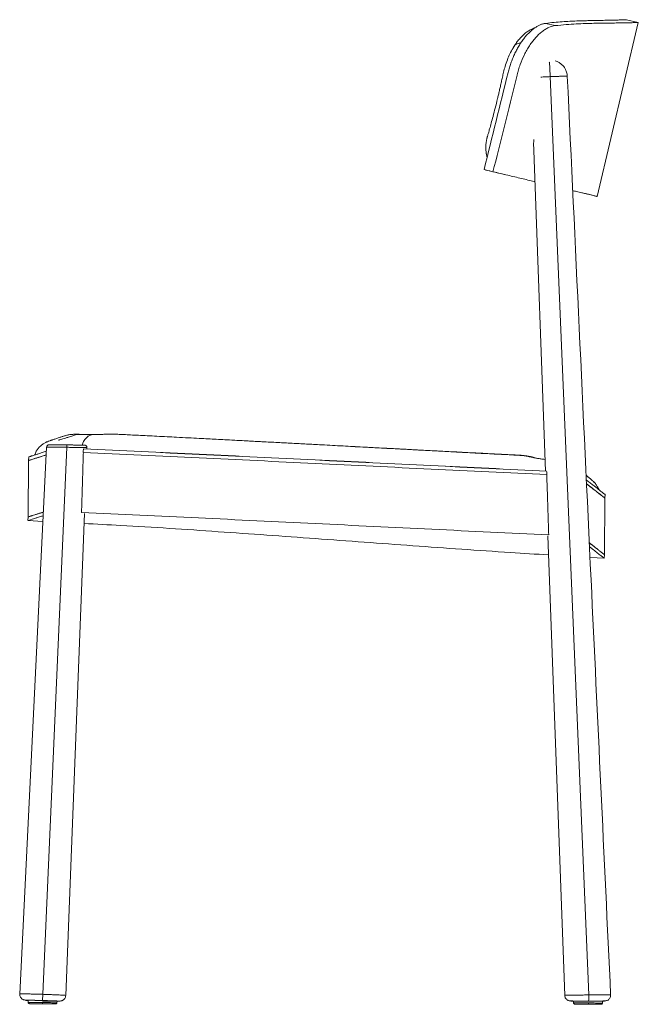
# Model space of a CAD drawing. Header units: millimetres. Extents: x -48 to 465, y -23 to 794.
import ezdxf

# ---------------------------------------------------------------- set-up
doc = ezdxf.new("R2010")
doc.units = ezdxf.units.MM

msp = doc.modelspace()

# ---------------------------------------------------------------- linework, layer by layer
at = {"color": 7, "linetype": 'Continuous', "lineweight": 15}
for p, q in [((465.35, 791.82), (455.68, 794.11)), ((388.48, 791.09), (396.54, 789.18)), ((431.28, 647.5), (465.46, 791.76)), ((392.31, 746.85), (424.44, -15.06)), ((378.69, 685.54), (388.44, 419.64)), ((337.45, 669.73), (344.89, 667.97)), ((421.55, 649.8), (431.28, 647.5)), ((-22.78, 444.74), (-22.72, 444.74)), ((-8.77, 439.32), (-8.76, 441.28)), ((-25.47, 439.5), (-47.73, -14.29)), ((-8.77, 439.32), (-28.66, -14.55)), ((4.84, 435.05), (4.96, 435.03)), ((5.07, 438.04), (5.15, 438.02)), ((7.89, 437.91), (7.93, 439.07)), ((-40.41, 428.41), (-40.86, 381.56)), ((-40.28, 431.42), (-40.41, 428.4)), ((-40.41, 428.4), (-40.41, 428.39)), ((427.55, 411.53), (427.64, 411.46)), ((437.38, 350.21), (437.8, 397.05)), ((437.8, 397.05), (437.97, 400.06)), ((-9.6, -15.47), (5.83, 384.51)), ((-40.86, 381.55), (-41, 378.54)), ((-40.86, 378.52), (-28.5, 377.87)), ((390.41, 365.94), (404.39, -15.39)), ((425.39, 347.94), (437.11, 347.22)), ((437.21, 347.2), (437.38, 350.21)), ((-28.66, -14.55), (-28.79, -19.66)), ((-40.88, -19.52), (-40.89, -21.29)), ((-16.89, -21.51), (-16.88, -20.16)), ((411.66, -20.2), (411.64, -21.6)), ((435.64, -21.87), (435.66, -20.22))]:
    msp.add_line(p, q, dxfattribs=at)
at = {"color": 144, "linetype": 'Continuous', "lineweight": 0}
for p, q in [((389.33, 419.54), (389.41, 419.59)), ((389.54, 416.55), (389.66, 416.61)), ((3.49, 385.24), (3.5, 385.36)), ((3.71, 388.22), (3.79, 388.21)), ((391.14, 366.66), (391.13, 366.78))]:
    msp.add_line(p, q, dxfattribs=at)
at = {"color": 7, "linetype": 'Continuous', "lineweight": 15, "flags": 128}
for points in [[(-40.88, -19.65), (-41.24, -19.61), (-41.37, -19.57), (-41.15, -19.54), (-40.57, -19.52), (-39.66, -19.51), (-38.43, -19.51), (-36.93, -19.52), (-35.2, -19.55), (-33.29, -19.58), (-31.25, -19.62), (-29.14, -19.68), (-27.03, -19.73), (-24.96, -19.8), (-23.02, -19.86), (-21.23, -19.93), (-19.67, -20), (-18.38, -20.06), (-17.38, -20.12), (-16.72, -20.17), (-16.41, -20.22), (-16.45, -20.25), (-16.86, -20.28), (-16.88, -20.28)], [(411.17, -20.21), (411.46, -20.2), (412.11, -20.2), (413.08, -20.19), (414.36, -20.19), (415.9, -20.19), (417.67, -20.19), (419.61, -20.19), (421.67, -20.19), (423.78, -20.19), (425.89, -20.19), (427.94, -20.2), (429.86, -20.2), (431.61, -20.2), (433.12, -20.21), (434.37, -20.21), (435.3, -20.22), (435.9, -20.22), (436.15, -20.23), (436.04, -20.23), (435.66, -20.24)], [(411.66, -20.21), (411.24, -20.21), (411.17, -20.21)]]:
    msp.add_lwpolyline(points, dxfattribs=at)
at = {"color": 7, "linetype": 'Continuous', "lineweight": 15}
msp.add_arc((399.16, -16.33), 25.32, 351.24666, 2.87718, dxfattribs=at)
for points, knots in [([(455.71, 794.1), (455.72, 794.1), (455.83, 794.1), (455.42, 794.09), (454.43, 794.05), (452.7, 793.98), (450.32, 793.9), (447.25, 793.8), (443.47, 793.7), (439, 793.61), (434.29, 793.52), (429.53, 793.44), (424.88, 793.35), (419.84, 793.23), (414.41, 793.06), (408.56, 792.82), (402.3, 792.46), (395.65, 791.95), (390.87, 791.37), (388.48, 791.09)], [0, 0, 0, 0, 0.006476, 0.075436, 0.144514, 0.213953, 0.283512, 0.354456, 0.425529, 0.496992, 0.568589, 0.621832, 0.67519, 0.728607, 0.782472, 0.836404, 0.890819, 0.945318, 1, 1, 1, 1]), ([(337.45, 669.73), (344.12, 696.59), (350.79, 723.45), (357.46, 750.31), (357.63, 750.96), (357.96, 752.25), (358.51, 754.18), (359.11, 756.1), (359.53, 757.36), (359.97, 758.63), (360.42, 759.88), (361.14, 761.74), (361.91, 763.57), (362.44, 764.77), (362.99, 765.96), (363.55, 767.14), (364.71, 769.45), (365.64, 771.11), (366.93, 773.28), (368.25, 775.37), (369.64, 777.32), (371.07, 779.19), (372.53, 780.97), (374.03, 782.58), (375.17, 783.7), (375.94, 784.43), (377.09, 785.45), (378.25, 786.38), (379.03, 786.96), (379.8, 787.5), (380.58, 788.02), (381.74, 788.71), (382.89, 789.32), (383.65, 789.67), (384.41, 789.99), (385.17, 790.29), (386.29, 790.64), (387.4, 790.91), (388.12, 791.04), (388.48, 791.09)], [-1474.445518, -1474.445518, -1474.445518, -1474.445518, -1389.100515, -1389.100515, -1389.100515, -1386.972009, -1384.843503, -1382.714996, -1380.58649, -1380.58649, -1378.457967, -1376.329445, -1374.200922, -1372.072399, -1372.072399, -1369.945736, -1367.819073, -1363.565746, -1363.565746, -1359.312468, -1355.05919, -1355.05919, -1350.805837, -1346.552485, -1346.552485, -1344.425775, -1342.299066, -1340.172356, -1338.045647, -1338.045647, -1335.918501, -1333.791356, -1331.66421, -1329.537065, -1329.537065, -1327.40819, -1325.279314, -1323.150439, -1321.021563, -1321.021563, -1321.021563, -1321.021563]), ([(396.54, 789.18), (394.75, 788.95), (392.93, 788.41), (390.15, 787.13), (389.22, 786.63), (387.35, 785.46), (386.42, 784.8), (383.66, 782.65), (381.87, 780.95), (379.7, 778.5), (379.26, 778), (378.42, 776.97), (378, 776.45), (376.77, 774.83), (375.98, 773.71), (374.44, 771.38), (373.7, 770.17), (372.63, 768.29), (372.28, 767.65), (371.59, 766.36), (371.26, 765.7), (369.63, 762.41), (368.47, 759.67), (367.2, 756.12), (366.95, 755.41), (366.47, 753.96), (366.24, 753.24), (365.8, 751.77), (365.59, 751.04), (365.29, 749.93), (365.2, 749.56), (365.01, 748.82), (364.91, 748.45), (364.08, 745.11), (357.44, 718.41), (350.8, 691.7), (344.89, 667.97)], [0, 0, 0, 0, 0.0625, 0.0625, 0.09375, 0.09375, 0.125, 0.125, 0.1875, 0.1875, 0.203125, 0.203125, 0.21875, 0.21875, 0.25, 0.25, 0.28125, 0.28125, 0.296875, 0.296875, 0.3125, 0.3125, 0.375, 0.375, 0.390625, 0.390625, 0.40625, 0.40625, 0.421875, 0.421875, 0.429687, 0.429687, 0.4375, 0.4375, 0.5, 1, 1, 1, 1]), ([(379.38, 787.14), (379.05, 787.02), (378.02, 786.64), (376.3, 785.95), (373.89, 784.58), (371.42, 782.74), (368.98, 780.51), (366.72, 778.06), (364.48, 775.27), (363.11, 773.19), (362.42, 772.14)], [0, 0, 0, 0, 0.0491135, 0.1539438, 0.2855312, 0.4407041, 0.5701484, 0.7105436, 0.8546737, 1, 1, 1, 1]), ([(379.76, 787.43), (379.65, 787.38), (379.12, 787.17), (378.29, 786.76), (377.62, 786.46), (377.36, 786.35)], [0, 0, 0, 0, 0.136592, 0.671083, 1, 1, 1, 1]), ([(465.35, 791.79), (465.38, 791.79), (465.48, 791.8), (464.57, 791.76), (462.63, 791.7), (459.59, 791.62), (455.54, 791.52), (450.88, 791.43), (445.86, 791.36), (440.74, 791.3), (435.02, 791.23), (428.65, 791.13), (421.65, 790.96), (413.95, 790.65), (405.66, 790.17), (399.58, 789.51), (396.54, 789.18)], [0, 0, 0, 0, 0.035197, 0.121413, 0.207399, 0.293385, 0.379371, 0.465586, 0.531155, 0.596827, 0.662816, 0.728915, 0.796323, 0.863862, 0.93184, 1, 1, 1, 1]), ([(362.36, 772), (362.07, 771.55), (360.84, 769.59), (358.92, 765.9), (356.72, 760.78), (354.97, 755.64), (353.68, 750.78), (352.73, 746.48), (351.88, 742.57), (351.04, 738.85), (350.22, 735.29), (349.43, 731.89), (348.27, 727.04), (346.79, 721.06), (345.03, 714.27), (343.49, 708.56), (342.2, 703.93), (341.19, 700.36), (340.54, 698.1), (340.16, 696.81), (339.96, 696.1), (339.77, 695.3), (339.56, 694.14), (339.16, 692.02), (338.9, 689.15), (338.93, 686.05), (339.19, 683.67), (339.53, 681.73), (339.83, 680.63), (340, 680.02)], [0, 0, 0, 0, 0.018189, 0.078032, 0.134743, 0.195512, 0.24742, 0.291209, 0.332456, 0.372032, 0.409943, 0.4462, 0.480813, 0.565128, 0.637921, 0.699274, 0.749232, 0.787807, 0.814997, 0.822683, 0.829831, 0.838578, 0.848568, 0.86801, 0.905668, 0.938771, 0.964092, 0.980133, 1, 1, 1, 1]), ([(362.39, 772.08), (362.24, 771.86), (361.95, 771.45), (361.71, 771), (361.6, 770.78)], [0, 0, 0, 0, 0.534292, 1, 1, 1, 1]), ([(406.57, 747.17), (406.43, 748.36), (406.16, 750.54), (404.95, 753.24), (403.69, 755.07), (402.62, 756.25), (401.81, 757.03), (401.16, 757.59), (399.94, 758.47), (398.4, 759.33), (397.08, 759.76), (396.6, 759.91)], [0, 0, 0, 0, 0.2062055, 0.3772056, 0.5043525, 0.599448, 0.6515387, 0.6976982, 0.761872, 0.9123874, 1, 1, 1, 1]), ([(442.51, -14.99), (437.09, 99.8), (425.12, 353.86), (413.14, 607.91), (406.57, 747.17)], [0, 0, 0, 0, 0.451846, 1, 1, 1, 1]), ([(339.24, 683.48), (339.24, 683.41), (339.27, 682.55), (339.56, 681.34), (339.87, 680.24), (339.97, 679.88)], [0, 0, 0, 0, 0.055971, 0.695053, 1, 1, 1, 1]), ([(337.45, 669.73), (341.67, 668.73), (347.66, 667.31), (352.97, 666.05), (354.53, 665.68)], [0, 0, 0, 0, 0.706005, 1, 1, 1, 1]), ([(344.89, 667.97), (349.04, 666.98), (357.33, 665.02), (368.55, 662.36), (376, 660.6), (379.4, 659.79), (379.64, 659.74)], [0, 0, 0, 0, 0.3248648, 0.6497213, 0.9755898, 1, 1, 1, 1]), ([(411.04, 652.29), (412.08, 652.05), (414.83, 651.4), (418.25, 650.59), (421.52, 649.81), (424.09, 649.2), (426.29, 648.68), (428.1, 648.25), (429.52, 647.92), (430.53, 647.68), (431.16, 647.53), (431.24, 647.51), (431.28, 647.5)], [0, 0, 0, 0, 0.077081, 0.204071, 0.302491, 0.401011, 0.499833, 0.598755, 0.698807, 0.798962, 0.899429, 1, 1, 1, 1]), ([(14.25, 449.95), (13.17, 449.95), (11.19, 449.94), (8.3, 449.95), (5.9, 449.99), (4.02, 450.02), (2.26, 450.07), (0.5, 450.11), (-1.2, 450.13), (-2.59, 450.11), (-3.63, 450.08), (-4.34, 450.05), (-4.92, 450.01), (-5.42, 449.97), (-5.9, 449.93), (-6.57, 449.83), (-7.76, 449.59), (-8.9, 449.29), (-10.17, 448.93), (-11.41, 448.56), (-12.64, 448.17), (-13.74, 447.82), (-15.32, 447.3), (-17.08, 446.7), (-18.56, 446.19), (-19.85, 445.76), (-20.69, 445.47), (-21.24, 445.28), (-21.6, 445.16), (-21.89, 445.06), (-22.15, 444.97), (-22.34, 444.91), (-22.44, 444.87), (-22.41, 444.87), (-22.41, 444.87)], [0, 0, 0, 0, 0.024921, 0.045436, 0.061307, 0.072535, 0.081085, 0.092768, 0.1033, 0.112883, 0.120668, 0.126383, 0.130021, 0.133706, 0.138459, 0.144425, 0.161974, 0.186433, 0.21915, 0.256247, 0.29298, 0.329352, 0.365373, 0.462636, 0.557122, 0.643942, 0.727837, 0.759996, 0.791965, 0.827367, 0.867346, 0.920885, 0.980846, 1, 1, 1, 1]), ([(8.22, 449.78), (7.35, 449.8), (6.47, 449.82), (5.12, 449.85), (4.67, 449.86), (3.76, 449.89), (3.3, 449.9), (2.73, 449.92), (2.62, 449.92), (2.39, 449.93), (2.28, 449.93), (1.95, 449.94), (1.74, 449.94), (1.33, 449.95), (1.14, 449.95), (0.77, 449.95), (0.6, 449.94), (0.27, 449.94), (0.12, 449.93), (-0.15, 449.92), (-0.27, 449.92), (-0.48, 449.9), (-0.57, 449.89), (-0.71, 449.87), (-0.76, 449.86), (-0.8, 449.85)], [0, 0, 0, 0, 0.25, 0.25, 0.375, 0.375, 0.5, 0.5, 0.53125, 0.53125, 0.5625, 0.5625, 0.625, 0.625, 0.6875, 0.6875, 0.75, 0.75, 0.8125, 0.8125, 0.875, 0.875, 0.9375, 0.9375, 1, 1, 1, 1]), ([(388.09, 429.26), (387.45, 429.34), (385.73, 429.54), (383.19, 429.9), (380.69, 430.3), (378.69, 430.68), (377.19, 431.01), (376.11, 431.28), (375.48, 431.47), (374.95, 431.62), (374.13, 431.8), (373.16, 432.01), (371.89, 432.19), (370.32, 432.39), (368.34, 432.58), (366.25, 432.7), (364.51, 432.79), (362.99, 432.87), (361.44, 432.95), (359.85, 433.03), (356.04, 433.23), (350.05, 433.54), (341.6, 433.97), (331.98, 434.47), (320.79, 435.05), (307.92, 435.73), (288.95, 436.73), (264.3, 438.04), (234.39, 439.64), (209.83, 440.96), (190.58, 441.98), (176.73, 442.72), (163.34, 443.44), (150.75, 444.1), (139.85, 444.68), (130.51, 445.18), (122.62, 445.59), (115.39, 445.97), (108.3, 446.34), (100.69, 446.74), (91.92, 447.19), (83.02, 447.65), (74.22, 448.09), (66.12, 448.5), (58.21, 448.9), (50.94, 449.26), (45.37, 449.54), (41.29, 449.74), (38.52, 449.88), (35.95, 450), (33.37, 450.13), (31, 450.24), (28.94, 450.29), (27.45, 450.3), (26.3, 450.29), (25.32, 450.27), (24.32, 450.23), (23.32, 450.15), (21.87, 450.08), (19.92, 450.02), (17.33, 449.97), (15.33, 449.96), (14.25, 449.95)], [0, 0, 0, 0, 0.005737, 0.015618, 0.025713, 0.032546, 0.039429, 0.045792, 0.047886, 0.050373, 0.053846, 0.058408, 0.062281, 0.065916, 0.07238, 0.078134, 0.081976, 0.085857, 0.089842, 0.093926, 0.09811, 0.119236, 0.140254, 0.163345, 0.193537, 0.226664, 0.262726, 0.340039, 0.417051, 0.493714, 0.529733, 0.565677, 0.600749, 0.633166, 0.662861, 0.684962, 0.705269, 0.723782, 0.740763, 0.759933, 0.782509, 0.808492, 0.828708, 0.850437, 0.871105, 0.889808, 0.906541, 0.914177, 0.92131, 0.927965, 0.934013, 0.941296, 0.946083, 0.950259, 0.953795, 0.956279, 0.960105, 0.965646, 0.971793, 0.979578, 0.988983, 1, 1, 1, 1]), ([(-22.74, 444.71), (-23.45, 444.5), (-24.93, 444.06), (-27.16, 442.89), (-29.11, 441.55), (-30.64, 440.26), (-31.77, 439.13), (-32.71, 438.06), (-33.46, 437.07), (-34.07, 436.12), (-34.66, 435.06), (-35.03, 434.05), (-35.21, 433.26), (-35.2, 433.02), (-35.19, 433)], [0, 0, 0, 0, 0.172012, 0.357931, 0.517908, 0.620114, 0.706436, 0.776653, 0.831332, 0.872816, 0.908682, 0.971369, 0.997823, 1, 1, 1, 1]), ([(-23.46, 441.41), (-23.71, 441.38), (-24.22, 441.33), (-24.88, 440.9), (-25.34, 440.3), (-25.41, 439.83), (-25.45, 439.64)], [0, 0, 0, 0, 0.2517722, 0.5231264, 0.7944441, 1, 1, 1, 1]), ([(-23.46, 441.41), (-23.46, 441.41), (-23.46, 441.41), (-23.45, 441.41), (-23.43, 441.41), (-23.4, 441.41), (-23.36, 441.41), (-23.31, 441.41), (-23.26, 441.4), (-23.13, 441.4), (-22.87, 441.4), (-22.38, 441.4), (-21.77, 441.39), (-20.79, 441.38), (-19.25, 441.37), (-17.38, 441.35), (-15.72, 441.34), (-14.41, 441.33), (-13.05, 441.31), (-11.87, 441.3), (-10.92, 441.3), (-10.2, 441.29), (-9.48, 441.28), (-9, 441.28), (-8.76, 441.28)], [0, 0, 0, 0, 0.015553, 0.0311076, 0.0466737, 0.0622609, 0.0778791, 0.093538, 0.1092472, 0.1250162, 0.1875287, 0.2501088, 0.3128215, 0.3751568, 0.5000166, 0.6248967, 0.6872782, 0.7499002, 0.8124783, 0.8748972, 0.906397, 0.9376938, 0.9688677, 1, 1, 1, 1]), ([(-22.33, 444.91), (-22.39, 444.89), (-22.56, 444.83), (-22.73, 444.76), (-22.77, 444.75), (-22.78, 444.74)], [0, 0, 0, 0, 0.192668, 0.580539, 1, 1, 1, 1]), ([(-8.76, 441.28), (-8.64, 441.28), (-8.4, 441.27), (-8.04, 441.27), (-7.68, 441.27), (-7.33, 441.26), (-6.97, 441.26), (-6.61, 441.26), (-6.25, 441.25), (-5.55, 441.25), (-4.5, 441.24), (-3.14, 441.23), (-1.84, 441.21), (-0.19, 441.2), (1.68, 441.18), (3.21, 441.17), (4.2, 441.16), (4.82, 441.16), (5.32, 441.15), (5.61, 441.15), (5.79, 441.15), (5.88, 441.15), (5.94, 441.15), (5.95, 441.15), (5.95, 441.15)], [0, 0, 0, 0, 0.015559, 0.03112, 0.046694, 0.062291, 0.07792, 0.093591, 0.109315, 0.125101, 0.187501, 0.25011, 0.312712, 0.375119, 0.499985, 0.624835, 0.687152, 0.749888, 0.812451, 0.874991, 0.906449, 0.93772, 0.968878, 1, 1, 1, 1]), ([(377.49, 431.24), (377, 431.37), (376.03, 431.62), (374.5, 431.92), (372.94, 432.17), (370.91, 432.44), (368.65, 432.65), (366.43, 432.79), (364.74, 432.88), (363.2, 432.95), (361.5, 433.04), (358.64, 433.18), (354.44, 433.4), (347.21, 433.77), (337.7, 434.26), (327.09, 434.81), (316.98, 435.33), (307.83, 435.81), (299.01, 436.27), (290.99, 436.69), (284.23, 437.05), (278.63, 437.34), (273.98, 437.59), (269.49, 437.82), (264.78, 438.07), (259.59, 438.34), (253.53, 438.66), (246.54, 439.03), (238.73, 439.45), (230.69, 439.88), (219.43, 440.48), (205.27, 441.23), (188.26, 442.13), (171.49, 443.02), (155.81, 443.85), (142.21, 444.56), (134.25, 444.98), (130.81, 445.16)], [0, 0, 0, 0, 0.007145, 0.014501, 0.021318, 0.027612, 0.040289, 0.04896, 0.054556, 0.060764, 0.067624, 0.075127, 0.095385, 0.118504, 0.16274, 0.210622, 0.247055, 0.285243, 0.321474, 0.353898, 0.38252, 0.403468, 0.421778, 0.438941, 0.45797, 0.478952, 0.501886, 0.531422, 0.56365, 0.596592, 0.628924, 0.700138, 0.768204, 0.835105, 0.903482, 0.958252, 1, 1, 1, 1]), ([(-25.79, 433.01), (-26.62, 432.75), (-28.67, 432.1), (-31.41, 431.24), (-34.39, 430.3), (-36.84, 429.53), (-38.7, 428.94), (-39.77, 428.61), (-40.33, 428.43), (-40.37, 428.42), (-40.39, 428.41)], [0, 0, 0, 0, 0.085638, 0.211444, 0.337327, 0.506319, 0.647349, 0.788452, 0.901618, 1, 1, 1, 1]), ([(-25.64, 436), (-26.82, 435.63), (-29.21, 434.88), (-32.2, 433.94), (-34.77, 433.13), (-36.5, 432.59), (-37.65, 432.23), (-38.39, 431.99), (-39.22, 431.73), (-39.8, 431.55), (-40.14, 431.44), (-40.27, 431.4), (-40.26, 431.4), (-40.26, 431.4)], [0, 0, 0, 0, 0.12504, 0.253592, 0.382143, 0.510694, 0.574967, 0.63924, 0.703513, 0.832064, 0.896337, 0.96061, 1, 1, 1, 1]), ([(-25.79, 433.01), (-26.94, 432.64), (-29.29, 431.9), (-32.25, 430.97), (-34.81, 430.17), (-36.9, 429.51), (-38.34, 429.06), (-39.27, 428.76), (-39.48, 428.7), (-39.55, 428.68)], [0, 0, 0, 0, 0.158624, 0.323885, 0.489216, 0.654757, 0.820368, 0.943508, 1, 1, 1, 1]), ([(4.84, 435.05), (4.87, 435.55), (4.91, 436.05), (4.95, 436.55), (4.99, 437.04), (5.03, 437.54), (5.07, 438.04)], [0, 0, 0, 0, 0.001500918, 0.001500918, 0.001500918, 0.003001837, 0.003001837, 0.003001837, 0.003001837]), ([(389.66, 416.61), (325.52, 419.66), (261.39, 422.81), (133.12, 429.05), (68.98, 432.13), (4.84, 435.05)], [0, 0, 0, 0, 0.5, 0.5, 1, 1, 1, 1]), ([(389.41, 419.59), (325.35, 422.64), (261.3, 425.8), (133.19, 432.03), (69.13, 435.12), (5.07, 438.04)], [0, 0, 0, 0, 0.5, 0.5, 1, 1, 1, 1]), ([(7.91, 439.2), (7.9, 439.41), (7.87, 439.76), (7.65, 440.2), (7.39, 440.54), (7.07, 440.81), (6.6, 441.07), (6.21, 441.12), (5.95, 441.15)], [0, 0, 0, 0, 0.205556, 0.340289, 0.477999, 0.615708, 0.750438, 1, 1, 1, 1]), ([(381.95, 430.11), (381.24, 430.25), (380.35, 430.41), (379.53, 430.6), (379.16, 430.7), (378.82, 430.8), (378.5, 430.89), (378.2, 430.99), (377.98, 431.09), (377.67, 431.19), (377.49, 431.24)], [0, 0, 0, 0, 0.341639, 0.425489, 0.510356, 0.596715, 0.6855, 0.777715, 0.866469, 1, 1, 1, 1]), ([(427.73, 411.43), (427.58, 411.56), (427.27, 411.83), (426.5, 412.48), (425.57, 413.26), (424.5, 414.16), (423.38, 415.08), (422.56, 415.77), (422.18, 416.08)], [0, 0, 0, 0, 0.1981074, 0.3844908, 0.5591854, 0.7222337, 0.8736741, 1, 1, 1, 1]), ([(429.08, 410.04), (429.04, 410.1), (428.96, 410.23), (428.41, 410.76), (427.62, 411.47), (426.61, 412.35), (425.46, 413.33), (424.22, 414.38), (423.13, 415.29), (422.42, 415.88), (422.18, 416.07)], [0, 0, 0, 0, 0.1650127, 0.3201566, 0.465573, 0.6013831, 0.7277024, 0.842626, 0.9485712, 1, 1, 1, 1]), ([(437.93, 400.07), (437.94, 400.07), (437.96, 400.05), (437.67, 400.28), (437.08, 400.74), (436.17, 401.47), (434.95, 402.44), (433.4, 403.66), (431.53, 405.12), (429.35, 406.81), (426.84, 408.75), (424.52, 410.54), (422.92, 411.76), (422.37, 412.18)], [0, 0, 0, 0, 0.048141, 0.146322, 0.244551, 0.342874, 0.443264, 0.543753, 0.64429, 0.745163, 0.846084, 0.947291, 1, 1, 1, 1]), ([(422.52, 408.99), (423.57, 408.18), (425.93, 406.37), (428.99, 403.99), (431.88, 401.74), (434.11, 399.98), (435.77, 398.66), (436.82, 397.83), (437.45, 397.33), (437.61, 397.2), (437.68, 397.14)], [0, 0, 0, 0, 0.114752, 0.257976, 0.401365, 0.555336, 0.683883, 0.812517, 0.91576, 1, 1, 1, 1]), ([(435.03, 399.25), (434.79, 399.43), (433.91, 400.13), (431.49, 402.04), (427.67, 405.02), (424.63, 407.38), (422.65, 408.88), (422.52, 408.99)], [0, 0, 0, 0, 0.10495, 0.396191, 0.687457, 0.978666, 1, 1, 1, 1]), ([(432.73, 404.17), (432.7, 404.28), (432.5, 405.05), (431.71, 406.53), (430.28, 408.77), (428.94, 410.2), (428.21, 410.98)], [0, 0, 0, 0, 0.0411628, 0.2909006, 0.6127759, 1, 1, 1, 1]), ([(-28.12, 385.56), (-28.68, 385.38), (-30.43, 384.83), (-32.86, 384.07), (-35.43, 383.26), (-37.15, 382.72), (-38.29, 382.36), (-39.02, 382.13), (-39.83, 381.87), (-40.41, 381.69), (-40.74, 381.59), (-40.86, 381.55), (-40.85, 381.55), (-40.85, 381.56)], [0, 0, 0, 0, 0.064531, 0.202579, 0.340627, 0.478675, 0.547697, 0.616718, 0.685739, 0.823787, 0.892808, 0.961829, 1, 1, 1, 1]), ([(-28.12, 385.56), (-28.29, 385.5), (-29.64, 385.08), (-31.75, 384.41), (-34.34, 383.6), (-36.41, 382.95), (-38.06, 382.43), (-39.34, 382.03), (-40.22, 381.75), (-40.68, 381.61), (-40.73, 381.59), (-40.74, 381.59)], [0, 0, 0, 0, 0.021244, 0.165537, 0.309887, 0.441749, 0.573697, 0.70569, 0.83799, 0.970334, 1, 1, 1, 1]), ([(391.14, 366.66), (326.53, 369.73), (261.92, 372.91), (132.71, 379.19), (68.11, 382.29), (3.49, 385.24)], [0, 0, 0, 0, 0.5, 0.5, 1, 1, 1, 1]), ([(-28.27, 382.56), (-28.8, 382.39), (-30.51, 381.85), (-32.91, 381.1), (-35.47, 380.29), (-37.96, 379.51), (-39.95, 378.89), (-41.02, 378.55), (-40.89, 378.59), (-40.85, 378.6)], [0, 0, 0, 0, 0.061533, 0.198225, 0.33509, 0.472014, 0.691174, 0.910571, 1, 1, 1, 1]), ([(5.5, 376.09), (15.64, 375.58), (52.74, 373.7), (116.77, 369.37), (197.63, 363.61), (278.5, 357.67), (342.95, 353), (380.47, 350.71), (390.99, 350.07)], [0, 0, 0, 0, 0.0788166, 0.2884618, 0.4982722, 0.7081986, 0.9181458, 1, 1, 1, 1]), ([(437.11, 350.41), (437.09, 350.42), (436.98, 350.51), (436.5, 350.89), (435.62, 351.59), (434.41, 352.54), (432.88, 353.75), (431.05, 355.18), (428.89, 356.87), (426.82, 358.47), (425.36, 359.59), (424.83, 360)], [0, 0, 0, 0, 0.021942, 0.148923, 0.276024, 0.405766, 0.535632, 0.66556, 0.795918, 0.926336, 1, 1, 1, 1]), ([(437.11, 347.27), (437.1, 347.29), (437.06, 347.32), (435.9, 348.25), (433.91, 349.82), (430.98, 352.13), (428.02, 354.45), (425.71, 356.22), (424.98, 356.79)], [0, 0, 0, 0, 0.154667, 0.343681, 0.532847, 0.722005, 0.91118, 1, 1, 1, 1]), ([(-47.73, -14.29), (-47.71, -14.79), (-47.68, -15.76), (-47.13, -17.02), (-46.42, -17.95), (-45.67, -18.57), (-44.88, -19), (-44.22, -19.17), (-43.31, -19.35), (-42.43, -19.43), (-41.96, -19.47)], [0, 0, 0, 0, 0.118551, 0.230497, 0.332351, 0.424759, 0.51206, 0.648365, 0.812361, 1, 1, 1, 1]), ([(-15.63, -20.16), (-15.19, -20.15), (-14.21, -20.11), (-13.37, -20), (-12.64, -19.82), (-11.96, -19.51), (-11.18, -18.96), (-10.41, -18.1), (-9.78, -16.91), (-9.66, -15.96), (-9.6, -15.47)], [0, 0, 0, 0, 0.172323, 0.392048, 0.484043, 0.573572, 0.667128, 0.769339, 0.881298, 1, 1, 1, 1]), ([(404.39, -15.39), (404.44, -15.87), (404.56, -16.8), (405.17, -17.98), (405.91, -18.83), (406.65, -19.37), (407.41, -19.73), (408.01, -19.85), (409.09, -19.98), (410.1, -20.04), (411.06, -20.06), (411.2, -20.06)], [0, 0, 0, 0, 0.103612, 0.200075, 0.287259, 0.366694, 0.44308, 0.566076, 0.7152, 0.95729, 1, 1, 1, 1]), ([(436.16, -20.04), (436.76, -20.01), (437.95, -19.96), (438.94, -19.84), (439.69, -19.64), (440.38, -19.29), (441.16, -18.69), (441.89, -17.75), (442.45, -16.47), (442.49, -15.5), (442.51, -14.99)], [0, 0, 0, 0, 0.214708, 0.426879, 0.516999, 0.602918, 0.691014, 0.786197, 0.890001, 1, 1, 1, 1]), ([(-40.89, -21.29), (-40.88, -21.41), (-40.86, -21.65), (-40.63, -21.97), (-40.21, -22.26), (-39.88, -22.27), (-39.67, -22.28)], [0, 0, 0, 0, 0.209333, 0.422081, 0.630449, 1, 1, 1, 1]), ([(-39.67, -22.3), (-39.5, -22.31), (-39.14, -22.31), (-38.1, -22.32), (-36.73, -22.33), (-35.05, -22.35), (-33.14, -22.36), (-31.06, -22.38), (-29.62, -22.39), (-28.9, -22.4)], [0, 0, 0, 0, 0.139476, 0.282884, 0.426309, 0.569743, 0.713159, 0.856587, 1, 1, 1, 1]), ([(-34.69, -22.35), (-34.22, -22.35), (-33.14, -22.35), (-31.11, -22.38), (-29.63, -22.39), (-28.9, -22.4)], [0, 0, 0, 0, 0.27986, 0.642984, 1, 1, 1, 1]), ([(-28.79, -19.66), (-26.94, -19.71), (-25.09, -19.76), (-21.68, -19.88), (-20.11, -19.94), (-17.51, -20.05), (-16.47, -20.1), (-15.07, -20.2), (-14.71, -20.24), (-14.74, -20.31), (-15.12, -20.33), (-16.56, -20.35), (-17.62, -20.35), (-20.26, -20.33), (-21.84, -20.3), (-25.27, -20.24), (-27.12, -20.19), (-28.97, -20.14)], [0, 0, 0, 0, 0.125, 0.125, 0.25, 0.25, 0.375, 0.375, 0.5, 0.5, 0.625, 0.625, 0.75, 0.75, 0.875, 0.875, 1, 1, 1, 1]), ([(-28.89, -21.4), (-28.89, -21.52), (-28.9, -21.65), (-28.9, -21.89), (-28.9, -22.01), (-28.9, -22.21), (-28.9, -22.28), (-28.9, -22.38), (-28.9, -22.4), (-28.9, -22.4)], [0, 0, 0, 0, 0.25, 0.25, 0.5, 0.5, 0.75, 0.75, 1, 1, 1, 1]), ([(-28.9, -22.4), (-28.17, -22.41), (-26.69, -22.42), (-24.67, -22.43), (-23.58, -22.44), (-23.11, -22.45)], [0, 0, 0, 0, 0.357022, 0.720156, 1, 1, 1, 1]), ([(-28.9, -22.4), (-28.18, -22.41), (-26.74, -22.42), (-24.67, -22.44), (-22.75, -22.45), (-21.07, -22.47), (-19.7, -22.48), (-18.67, -22.49), (-18.32, -22.49), (-18.15, -22.5)], [0, 0, 0, 0, 0.143974, 0.287966, 0.431941, 0.575929, 0.719911, 0.863879, 1, 1, 1, 1]), ([(-18.15, -22.48), (-18.05, -22.49), (-17.86, -22.5), (-17.49, -22.4), (-17.17, -22.18), (-16.94, -21.86), (-16.91, -21.62), (-16.89, -21.51)], [0, 0, 0, 0, 0.188062, 0.382565, 0.586632, 0.794989, 1, 1, 1, 1]), ([(411.64, -21.6), (411.66, -21.74), (411.69, -22.01), (411.97, -22.36), (412.33, -22.57), (412.63, -22.61), (412.74, -22.62), (412.76, -22.62)], [0, 0, 0, 0, 0.242807, 0.491208, 0.730484, 0.952857, 1, 1, 1, 1]), ([(423.06, -22.74), (422.34, -22.73), (420.91, -22.72), (418.87, -22.7), (417.01, -22.68), (415.41, -22.66), (414.13, -22.64), (413.19, -22.63), (412.9, -22.62), (412.76, -22.62)], [0, 0, 0, 0, 0.14338, 0.28677, 0.430145, 0.573529, 0.716916, 0.860292, 1, 1, 1, 1]), ([(434.4, -22.83), (434.37, -22.83), (434.24, -22.83), (433.61, -22.83), (432.51, -22.82), (431.04, -22.81), (429.29, -22.8), (427.33, -22.78), (425.22, -22.76), (423.78, -22.75), (423.06, -22.74)], [0, 0, 0, 0, 0.042806, 0.179558, 0.316293, 0.453037, 0.58978, 0.726514, 0.863262, 1, 1, 1, 1]), ([(424.27, -21.69), (424.27, -21.81), (424.27, -21.94), (424.26, -22.18), (424.25, -22.3), (424.24, -22.5), (424.24, -22.57), (424.22, -22.67), (424.22, -22.69), (424.21, -22.69)], [0, 0, 0, 0, 0.25, 0.25, 0.5, 0.5, 0.75, 0.75, 1, 1, 1, 1]), ([(434.74, -22.78), (434.75, -22.78), (434.99, -22.77), (435.5, -22.45), (435.6, -22.04), (435.64, -21.83)], [0, 0, 0, 0, 0.0360826, 0.5128708, 1, 1, 1, 1])]:
    msp.add_open_spline(points, degree=3, knots=knots, dxfattribs=at)
at = {"color": 8, "linetype": 'Continuous', "lineweight": 15}
for points, knots in [([(367.96, 774.83), (367.94, 774.83), (367.09, 774.85), (365.56, 774.45), (363.72, 773.59), (362.64, 772.69), (362.42, 772.07), (362.39, 771.98)], [0, 0, 0, 0, 0.006836, 0.298735, 0.613083, 0.942615, 1, 1, 1, 1]), ([(392.31, 746.85), (392.28, 747.83), (392.22, 749.85), (392.1, 752.79), (391.93, 755.66), (391.77, 757.82), (391.66, 758.61), (391.62, 758.87)], [0, 0, 0, 0, 0.19517, 0.403091, 0.619478, 0.877611, 1, 1, 1, 1]), ([(392.31, 746.85), (391.53, 746.82), (389.98, 746.76), (387.7, 746.66), (385.87, 746.57), (384.87, 746.52), (384.56, 746.51)], [0, 0, 0, 0, 0.28839, 0.576693, 0.864847, 1, 1, 1, 1]), ([(406.56, 747.17), (406.56, 747.18), (406.54, 747.19), (406.33, 747.21), (405.92, 747.22), (405.22, 747.23), (404.32, 747.22), (403.43, 747.2), (402.65, 747.19), (401.79, 747.17), (400.92, 747.15), (400.03, 747.12), (399.12, 747.1), (398.04, 747.06), (396.61, 747.01), (395.02, 746.96), (393.5, 746.9), (392.65, 746.87), (392.31, 746.85)], [0, 0, 0, 0, 0.056314, 0.123807, 0.193038, 0.284741, 0.383034, 0.434448, 0.487173, 0.541044, 0.595875, 0.637032, 0.684651, 0.73841, 0.797856, 0.888375, 0.955135, 1, 1, 1, 1]), ([(339.95, 680.21), (339.95, 680.16), (339.94, 680.06), (339.97, 679.98), (339.99, 679.95)], [0, 0, 0, 0, 0.58526, 1, 1, 1, 1]), ([(-0.8, 449.85), (-1.35, 449.68), (-2.31, 449.37), (-3.93, 448.87), (-6.16, 448.17), (-8.7, 447.37), (-11.09, 446.63), (-13.04, 446.03), (-14.52, 445.57), (-15.46, 445.28), (-15.54, 445.26), (-15.58, 445.24)], [0, 0, 0, 0, 0.055875, 0.099778, 0.178178, 0.318175, 0.443173, 0.56817, 0.716973, 0.865778, 1, 1, 1, 1]), ([(14.25, 449.92), (13.38, 449.88), (11.59, 449.8), (8.97, 448.63), (6.6, 446.54), (5.08, 444.1), (4.3, 442.23), (4.14, 441.4), (4.09, 441.16)], [0, 0, 0, 0, 0.21082, 0.437189, 0.658166, 0.866523, 0.961738, 1, 1, 1, 1]), ([(377.42, 431.22), (377.33, 431.26), (376.53, 431.61), (375.54, 431.64), (374.67, 431.68)], [0, 0, 0, 0, 0.108185, 1, 1, 1, 1]), ([(-47.72, -14.29), (-47.73, -14.29), (-47.85, -14.26), (-47.41, -14.23), (-46.37, -14.2), (-44.57, -14.2), (-42.19, -14.22), (-39.28, -14.27), (-35.98, -14.34), (-32.39, -14.43), (-29.9, -14.51), (-28.66, -14.55)], [0, 0, 0, 0, 0.0035, 0.128057, 0.252609, 0.377173, 0.501734, 0.626293, 0.750864, 0.875431, 1, 1, 1, 1]), ([(-28.66, -14.55), (-27.41, -14.59), (-24.91, -14.67), (-21.31, -14.8), (-18, -14.93), (-15.08, -15.06), (-12.71, -15.19), (-10.91, -15.3), (-9.9, -15.39), (-9.47, -15.45), (-9.6, -15.47), (-9.6, -15.47)], [0, 0, 0, 0, 0.124995, 0.249987, 0.374987, 0.499974, 0.624964, 0.749958, 0.874941, 0.999928, 1, 1, 1, 1]), ([(404.46, -15.39), (404.44, -15.39), (404.33, -15.38), (404.89, -15.35), (406.12, -15.32), (408.08, -15.28), (410.61, -15.24), (413.64, -15.19), (417.04, -15.15), (420.7, -15.1), (423.19, -15.08), (424.44, -15.06)], [0, 0, 0, 0, 0.032724, 0.153656, 0.27458, 0.395494, 0.5164, 0.637298, 0.758198, 0.879098, 1, 1, 1, 1]), ([(424.44, -15.06), (425.67, -15.05), (428.13, -15.03), (431.63, -15), (434.82, -14.98), (437.6, -14.97), (439.83, -14.96), (441.43, -14.96), (442.37, -14.98), (442.43, -14.99), (442.45, -14.99)], [0, 0, 0, 0, 0.128036, 0.256008, 0.384011, 0.511964, 0.640021, 0.768127, 0.896114, 1, 1, 1, 1]), ([(-40.88, -19.71), (-41.22, -19.69), (-42.02, -19.64), (-42.7, -19.58), (-42.96, -19.53), (-42.67, -19.49), (-41.86, -19.46), (-40.54, -19.46), (-38.78, -19.46), (-36.63, -19.49), (-34.19, -19.53), (-31.54, -19.59), (-29.71, -19.63), (-28.79, -19.66)], [0, 0, 0, 0, 0.070068, 0.163058, 0.256054, 0.349047, 0.442038, 0.535035, 0.628028, 0.721018, 0.814015, 0.907007, 1, 1, 1, 1]), ([(-40.89, -21.29), (-40.89, -21.29), (-40.58, -21.3), (-39.38, -21.31), (-38.49, -21.32), (-36.27, -21.34), (-34.94, -21.35), (-32.03, -21.37), (-30.46, -21.39), (-28.89, -21.4)], [0, 0, 0, 0, 0.25, 0.25, 0.5, 0.5, 0.75, 0.75, 1, 1, 1, 1]), ([(-28.89, -21.4), (-27.32, -21.41), (-25.75, -21.43), (-22.85, -21.45), (-21.52, -21.47), (-19.3, -21.49), (-18.41, -21.49), (-17.21, -21.5), (-16.89, -21.51), (-16.89, -21.51)], [0, 0, 0, 0, 0.25, 0.25, 0.5, 0.5, 0.75, 0.75, 1, 1, 1, 1]), ([(411.66, -20.22), (411.61, -20.22), (410.99, -20.22), (410.23, -20.22), (409.47, -20.21), (409.3, -20.2), (409.67, -20.2), (410.59, -20.19), (412.02, -20.19), (413.89, -20.19), (416.13, -20.19), (418.66, -20.18), (421.39, -20.19), (423.25, -20.19), (424.18, -20.19)], [0, 0, 0, 0, 0.0071689, 0.0974258, 0.1876817, 0.2779407, 0.3681965, 0.4584557, 0.5487126, 0.6389715, 0.7292264, 0.8194857, 0.9097434, 1, 1, 1, 1]), ([(411.69, -21.6), (411.68, -21.6), (411.61, -21.6), (411.96, -21.6), (412.74, -21.6), (413.97, -21.6), (415.56, -21.62), (417.47, -21.63), (419.61, -21.65), (421.91, -21.67), (423.48, -21.68), (424.27, -21.69)], [0, 0, 0, 0, 0.032214, 0.153187, 0.27416, 0.395134, 0.516107, 0.63708, 0.758053, 0.879027, 1, 1, 1, 1]), ([(412.76, -22.62), (412.76, -22.62), (412.58, -22.61), (412.61, -22.61), (412.9, -22.61), (413.64, -22.61), (414.76, -22.61), (416.23, -22.62), (417.97, -22.64), (419.94, -22.65), (422.05, -22.67), (423.49, -22.69), (424.21, -22.69)], [0, 0, 0, 0, 0.002847, 0.113637, 0.22443, 0.335235, 0.446019, 0.556817, 0.667621, 0.778412, 0.889212, 1, 1, 1, 1]), ([(424.18, -20.19), (425.09, -20.19), (426.9, -20.19), (429.48, -20.2), (431.84, -20.2), (433.89, -20.21), (435.53, -20.21), (436.73, -20.22), (437.42, -20.22), (437.59, -20.23), (437.2, -20.24), (436.55, -20.24), (435.87, -20.24), (435.66, -20.24)], [0, 0, 0, 0, 0.095807, 0.191561, 0.287332, 0.383061, 0.478865, 0.574705, 0.670458, 0.766177, 0.861969, 0.957779, 1, 1, 1, 1]), ([(424.21, -22.69), (424.93, -22.7), (426.36, -22.72), (428.4, -22.74), (430.26, -22.76), (431.86, -22.78), (433.15, -22.8), (434.07, -22.81), (434.58, -22.82), (434.71, -22.83), (434.49, -22.83), (434.4, -22.83)], [0, 0, 0, 0, 0.11511, 0.230235, 0.345346, 0.460467, 0.575584, 0.690689, 0.805814, 0.920926, 1, 1, 1, 1]), ([(424.27, -21.69), (425.84, -21.71), (427.39, -21.72), (430.23, -21.75), (431.51, -21.77), (433.61, -21.8), (434.43, -21.81), (435.48, -21.83), (435.71, -21.83), (435.63, -21.84)], [0, 0, 0, 0, 0.25, 0.25, 0.5, 0.5, 0.75, 0.75, 1, 1, 1, 1])]:
    msp.add_open_spline(points, degree=3, knots=knots, dxfattribs=at)
at = {"color": 144, "linetype": 'Continuous', "lineweight": 0}
for points, knots in [([(378.7, 694.68), (378.66, 693.38), (378.57, 690.3), (378.66, 687.29), (378.71, 685.54)], [0, 0, 0, 0, 0.420449, 1, 1, 1, 1]), ([(-8.77, 439.32), (-9.9, 439.34), (-12.16, 439.37), (-15.37, 439.41), (-18.22, 439.44), (-20.4, 439.46), (-22.03, 439.48), (-23.25, 439.49), (-24.22, 439.5), (-24.93, 439.51), (-25.36, 439.51), (-25.5, 439.51), (-25.47, 439.5), (-25.47, 439.5)], [0, 0, 0, 0, 0.129373, 0.257976, 0.382397, 0.499675, 0.580066, 0.663693, 0.749713, 0.828448, 0.912288, 0.999799, 1, 1, 1, 1]), ([(-25.46, 439.5), (-25.36, 439.51), (-25.15, 439.51), (-23.42, 439.5), (-20.76, 439.47), (-17.25, 439.43), (-13.16, 439.38), (-10.24, 439.34), (-8.77, 439.32)], [0, 0, 0, 0, 0.163258, 0.330687, 0.4980047, 0.6653456, 0.8326592, 1, 1, 1, 1]), ([(7.93, 439.07), (7.93, 439.07), (7.95, 439.07), (7.88, 439.07), (7.76, 439.08), (7.51, 439.08), (7.15, 439.09), (6.65, 439.1), (5.91, 439.11), (4.76, 439.13), (3.25, 439.15), (1.62, 439.18), (0.19, 439.2), (-1.14, 439.22), (-3.04, 439.24), (-5.57, 439.28), (-7.75, 439.31), (-8.77, 439.32)], [0, 0, 0, 0, 0.003284, 0.047695, 0.094791, 0.144605, 0.197137, 0.252348, 0.310593, 0.393633, 0.501757, 0.576302, 0.64281, 0.70112, 0.75127, 0.882582, 1, 1, 1, 1]), ([(-8.77, 439.32), (-7.32, 439.3), (-4.42, 439.26), (-0.36, 439.21), (3.13, 439.16), (5.85, 439.11), (7.43, 439.08), (8.12, 439.07), (7.93, 439.07), (7.92, 439.07)], [0, 0, 0, 0, 0.166031, 0.33205, 0.498059, 0.664054, 0.830187, 0.99619, 1, 1, 1, 1]), ([(4.97, 435.03), (4.84, 430.44), (4.53, 419.86), (4.04, 403.29), (3.68, 391.32), (3.5, 385.34)], [0, 0, 0, 0, 0.2774768, 0.6387384, 1, 1, 1, 1]), ([(389.66, 416.61), (389.61, 417.11), (389.57, 417.6), (389.53, 418.1), (389.49, 418.6), (389.45, 419.09), (389.41, 419.59)], [0, 0, 0, 0, 0.001511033, 0.001511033, 0.001511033, 0.003022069, 0.003022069, 0.003022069, 0.003022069]), ([(391.13, 366.76), (390.94, 372.44), (390.56, 384.07), (390.02, 400.67), (389.67, 411.59), (389.51, 416.56)], [0, 0, 0, 0, 0.342277, 0.700649, 1, 1, 1, 1]), ([(424.83, 360), (425.8, 359.25), (428.41, 357.25), (430.9, 355.3), (432.1, 354.36), (432.39, 354.13)], [0, 0, 0, 0, 0.312221, 0.8390548, 1, 1, 1, 1])]:
    msp.add_open_spline(points, degree=3, knots=knots, dxfattribs=at)
msp.add_open_spline([(389.42, 419.5), (261.3, 425.6), (133.19, 432.1), (5.06, 437.94)], degree=3, dxfattribs=at)

doc.saveas('drawing.dxf')
